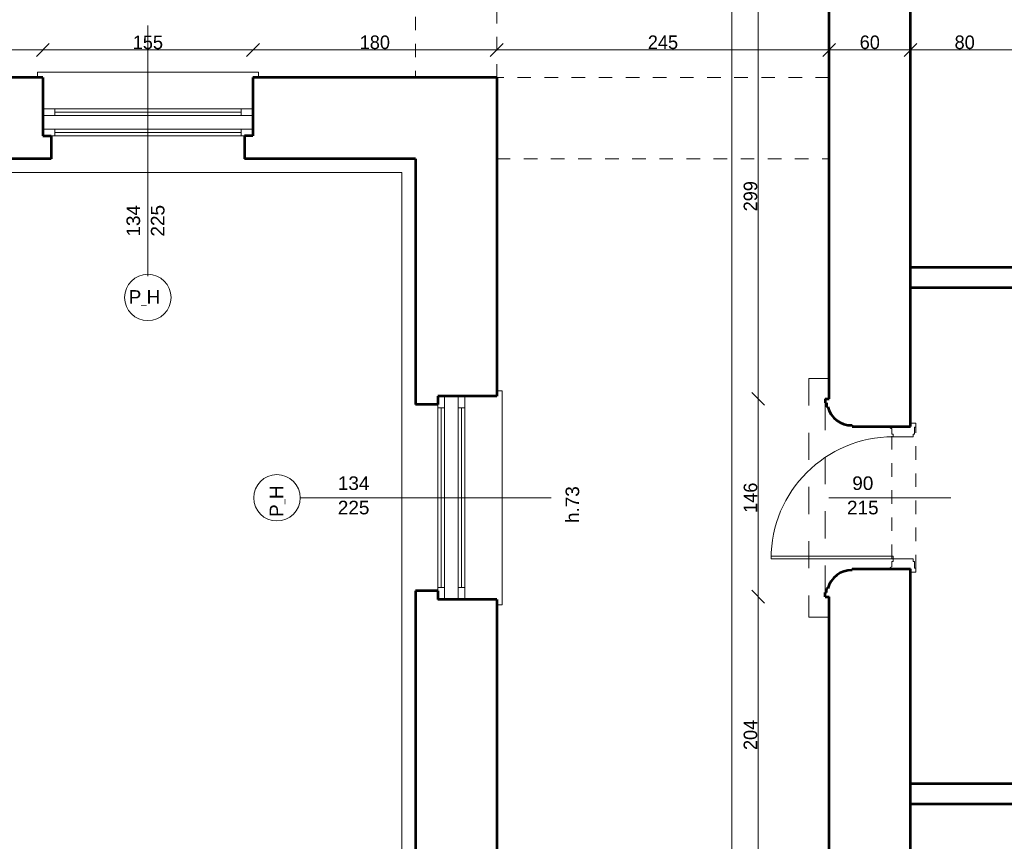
# Model space of a CAD drawing. Header units: inches. Extents: x -21887 to 84279, y -131485 to 67836.
# Tile 247 of 256: x 61329 to 68593, y 46946 to 53008. Entities that reach past the tile are written whole.
import ezdxf

# ---------------------------------------------------------------- set-up
doc = ezdxf.new("R2010")
doc.units = ezdxf.units.IN
doc.header["$MEASUREMENT"] = 0
doc.linetypes.add('Dashed', pattern=[400, 200, -200])
doc.linetypes.add('Dashed copy', pattern=[200, 100, -100])
doc.layers.get('0').update_dxf_attribs({"lineweight": 13})
doc.layers.get('Defpoints').update_dxf_attribs({"lineweight": 13})
for name, color, linetype, lineweight in [('AI_MURY', 7, 'Continuous', 53), ('Dimensioning', 7, 'Continuous', 13), ('DRZWI', 7, 'Continuous', 13), ('dzialowki', 7, 'Continuous', 53)]:
    doc.layers.add(name, color=color, linetype=linetype, lineweight=lineweight)
doc.styles.add('GENERATED_STYLE_7', font='txt')
doc.styles.add('Style-Courier New', font='txt')
doc.dimstyles.new('Dimstyle_4', dxfattribs={"dimtxt": 100, "dimasz": 95, "dimexe": 0, "dimexo": 0, "dimgap": 0.09, "dimtad": 1, "dimdec": 0, "dimlfac": 0.1, "dimzin": 0, "dimdsep": 46, "dimlunit": 5, "dimtxsty": 'GENERATED_STYLE_7', "dimblk": 'ARROWHEAD_6', "dimcen": 0.09, "dimclrd": 161, "dimclre": 161, "dimclrt": 7, "dimadec": 0, "dimazin": 0, "dimtfac": 1, "dimtdec": 0, "dimtmove": 0, "dimatfit": 3, "dimfxl": 0, "dimtolj": 1, "dimtzin": 0, "dimarcsym": 0})
doc.dimstyles.new('Dimstyle_5', dxfattribs={"dimtxt": 100, "dimasz": 95, "dimexe": 0.18, "dimexo": 0, "dimgap": 0.09, "dimtad": 1, "dimtih": 1, "dimtoh": 1, "dimdec": 0, "dimlfac": 0.1, "dimzin": 0, "dimdsep": 46, "dimlunit": 5, "dimtxsty": 'GENERATED_STYLE_7', "dimblk": 'ARROWHEAD_6', "dimcen": 0.09, "dimclrd": 161, "dimclre": 161, "dimclrt": 7, "dimadec": 0, "dimazin": 0, "dimtfac": 1, "dimtdec": 0, "dimtmove": 0, "dimatfit": 3, "dimfxl": 0, "dimtolj": 1, "dimtzin": 0, "dimarcsym": 0})

# ---------------------------------------------------------------- blocks, each defined once
blk = doc.blocks.new('ARROWHEAD_6')
at = {"color": 0, "linetype": 'Continuous'}
for p, q in [((0, 0), (-1, 0)), ((-0.5, -0.5), (0.5, 0.5))]:
    blk.add_line(p, q, dxfattribs=at)
blk = doc.blocks.new('*U325')
at = {"layer": 'Defpoints', "color": 0, "linetype": 'Continuous'}
for p in [(66582.8, 55030.7), (67300.5, 55030.7), (67300.5, 33430.7)]:
    blk.add_point(p, dxfattribs=at)
at = {"layer": 'Dimensioning', "color": 161, "linetype": 'Continuous', "lineweight": -2}
for p, q in [((66583, 55030.7), (66582.8, 55030.7)), ((66582.8, 33525.7), (66582.8, 54935.7)), ((66583, 33430.7), (66582.8, 33430.7))]:
    blk.add_line(p, q, dxfattribs=at)
at = {"layer": 'Dimensioning', "color": 161, "linetype": 'Continuous', "lineweight": -2, "xscale": 95, "yscale": 95, "zscale": 95}
for p, rotation in [((66582.8, 55030.7), 90), ((66582.8, 33430.7), 270)]:
    blk.add_blockref('ARROWHEAD_6', p, dxfattribs=dict(at, rotation=rotation))
at = {"layer": 'Dimensioning', "color": 7, "linetype": 'Continuous', "insert": (66526.5, 44230.7), "char_height": 100, "attachment_point": 5, "rotation": 90, "style": 'GENERATED_STYLE_7'}
blk.add_mtext('2160', dxfattribs=at)
blk = doc.blocks.new('*D2266')
at = {"layer": 'Defpoints'}
for p in [(66582.8, 55030.7), (67300.5, 55030.7), (66582.8, 44230.7), (67300.5, 33430.7)]:
    blk.add_point(p, dxfattribs=at)
at = {"layer": 'Dimensioning', "color": 161, "linetype": 'Continuous'}
blk.add_blockref('*U325', (0, 0), dxfattribs=at)
blk = doc.blocks.new('*U617')
at = {"layer": 'Defpoints', "color": 0, "linetype": 'Continuous'}
for p in [(66776.9, 48750.7), (67300.5, 48750.7), (67300.5, 46710.7)]:
    blk.add_point(p, dxfattribs=at)
at = {"layer": 'Dimensioning', "color": 161, "linetype": 'Continuous', "lineweight": -2}
for p, q in [((66777.1, 48750.7), (66776.9, 48750.7)), ((66776.9, 46805.7), (66776.9, 48655.7)), ((66777.1, 46710.7), (66776.9, 46710.7))]:
    blk.add_line(p, q, dxfattribs=at)
at = {"layer": 'Dimensioning', "color": 161, "linetype": 'Continuous', "lineweight": -2, "xscale": 95, "yscale": 95, "zscale": 95}
for p, rotation in [((66776.9, 48750.7), 90), ((66776.9, 46710.7), 270)]:
    blk.add_blockref('ARROWHEAD_6', p, dxfattribs=dict(at, rotation=rotation))
at = {"layer": 'Dimensioning', "color": 7, "linetype": 'Continuous', "insert": (66720.6, 47730.7), "char_height": 100, "attachment_point": 5, "rotation": 90, "style": 'GENERATED_STYLE_7'}
blk.add_mtext('204', dxfattribs=at)
blk = doc.blocks.new('*D2841')
at = {"layer": 'Defpoints'}
for p in [(66776.9, 48750.7), (67300.5, 48750.7), (66776.9, 47730.7), (67300.5, 46710.7)]:
    blk.add_point(p, dxfattribs=at)
at = {"layer": 'Dimensioning', "color": 161, "linetype": 'Continuous'}
blk.add_blockref('*U617', (0, 0), dxfattribs=at)
blk = doc.blocks.new('*U618')
at = {"layer": 'Defpoints', "color": 0, "linetype": 'Continuous'}
for p in [(66776.9, 50210.7), (67300.5, 50210.7), (67300.5, 48750.7)]:
    blk.add_point(p, dxfattribs=at)
at = {"layer": 'Dimensioning', "color": 161, "linetype": 'Continuous', "lineweight": -2}
for p, q in [((66777.1, 50210.7), (66776.9, 50210.7)), ((66776.9, 48845.7), (66776.9, 50115.7)), ((66777.1, 48750.7), (66776.9, 48750.7))]:
    blk.add_line(p, q, dxfattribs=at)
at = {"layer": 'Dimensioning', "color": 161, "linetype": 'Continuous', "lineweight": -2, "xscale": 95, "yscale": 95, "zscale": 95}
for p, rotation in [((66776.9, 50210.7), 90), ((66776.9, 48750.7), 270)]:
    blk.add_blockref('ARROWHEAD_6', p, dxfattribs=dict(at, rotation=rotation))
at = {"layer": 'Dimensioning', "color": 7, "linetype": 'Continuous', "insert": (66720.6, 49480.7), "char_height": 100, "attachment_point": 5, "rotation": 90, "style": 'GENERATED_STYLE_7'}
blk.add_mtext('146', dxfattribs=at)
blk = doc.blocks.new('*D2842')
at = {"layer": 'Defpoints'}
for p in [(66776.9, 50210.7), (67300.5, 50210.7), (66776.9, 49480.7), (67300.5, 48750.7)]:
    blk.add_point(p, dxfattribs=at)
at = {"layer": 'Dimensioning', "color": 161, "linetype": 'Continuous'}
blk.add_blockref('*U618', (0, 0), dxfattribs=at)
blk = doc.blocks.new('*U619')
at = {"layer": 'Defpoints', "color": 0, "linetype": 'Continuous'}
for p in [(66776.9, 53200.7), (67300.5, 53200.7), (67300.5, 50210.7)]:
    blk.add_point(p, dxfattribs=at)
at = {"layer": 'Dimensioning', "color": 161, "linetype": 'Continuous', "lineweight": -2}
for p, q in [((66777.1, 53200.7), (66776.9, 53200.7)), ((66776.9, 50305.7), (66776.9, 53105.7)), ((66777.1, 50210.7), (66776.9, 50210.7))]:
    blk.add_line(p, q, dxfattribs=at)
at = {"layer": 'Dimensioning', "color": 161, "linetype": 'Continuous', "lineweight": -2, "xscale": 95, "yscale": 95, "zscale": 95}
for p, rotation in [((66776.9, 53200.7), 90), ((66776.9, 50210.7), 270)]:
    blk.add_blockref('ARROWHEAD_6', p, dxfattribs=dict(at, rotation=rotation))
at = {"layer": 'Dimensioning', "color": 7, "linetype": 'Continuous', "insert": (66720.6, 51705.7), "char_height": 100, "attachment_point": 5, "rotation": 90, "style": 'GENERATED_STYLE_7'}
blk.add_mtext('299', dxfattribs=at)
blk = doc.blocks.new('*D2843')
at = {"layer": 'Defpoints'}
for p in [(66776.9, 53200.7), (67300.5, 53200.7), (66776.9, 51705.7), (67300.5, 50210.7)]:
    blk.add_point(p, dxfattribs=at)
at = {"layer": 'Dimensioning', "color": 161, "linetype": 'Continuous'}
blk.add_blockref('*U619', (0, 0), dxfattribs=at)
blk = doc.blocks.new('*U1634')
at = {"layer": 'Defpoints', "color": 0, "linetype": 'Continuous'}
for p in [(61499.5, 52784.8), (59829.5, 52580.7), (61499.5, 52580.7)]:
    blk.add_point(p, dxfattribs=at)
at = {"layer": 'Dimensioning', "color": 161, "linetype": 'Continuous', "lineweight": -2}
for p, q in [((59829.5, 52784.6), (59829.5, 52785)), ((59924.5, 52784.8), (61404.5, 52784.8)), ((61499.5, 52784.6), (61499.5, 52785))]:
    blk.add_line(p, q, dxfattribs=at)
at = {"layer": 'Dimensioning', "color": 161, "linetype": 'Continuous', "lineweight": -2, "xscale": 95, "yscale": 95, "zscale": 95, "rotation": 180}
blk.add_blockref('ARROWHEAD_6', (59829.5, 52784.8), dxfattribs=at)
at = {"layer": 'Dimensioning', "color": 161, "linetype": 'Continuous', "lineweight": -2, "xscale": 95, "yscale": 95, "zscale": 95}
blk.add_blockref('ARROWHEAD_6', (61499.5, 52784.8), dxfattribs=at)
at = {"layer": 'Dimensioning', "color": 7, "linetype": 'Continuous', "insert": (60664.5, 52841.1), "char_height": 100, "attachment_point": 5, "style": 'GENERATED_STYLE_7'}
blk.add_mtext('167', dxfattribs=at)
blk = doc.blocks.new('*D3312')
at = {"layer": 'Defpoints'}
for p in [(60664.5, 52784.8), (61499.5, 52784.8), (59829.5, 52580.7), (61499.5, 52580.7)]:
    blk.add_point(p, dxfattribs=at)
at = {"layer": 'Dimensioning', "color": 161, "linetype": 'Continuous'}
blk.add_blockref('*U1634', (0, 0), dxfattribs=at)
blk = doc.blocks.new('*U1635')
at = {"layer": 'Defpoints', "color": 0, "linetype": 'Continuous'}
for p in [(63049.5, 52784.8), (61499.5, 52580.7), (63049.5, 52580.7)]:
    blk.add_point(p, dxfattribs=at)
at = {"layer": 'Dimensioning', "color": 161, "linetype": 'Continuous', "lineweight": -2}
for p, q in [((61499.5, 52784.6), (61499.5, 52785)), ((61594.5, 52784.8), (62954.5, 52784.8)), ((63049.5, 52784.6), (63049.5, 52785))]:
    blk.add_line(p, q, dxfattribs=at)
at = {"layer": 'Dimensioning', "color": 161, "linetype": 'Continuous', "lineweight": -2, "xscale": 95, "yscale": 95, "zscale": 95, "rotation": 180}
blk.add_blockref('ARROWHEAD_6', (61499.5, 52784.8), dxfattribs=at)
at = {"layer": 'Dimensioning', "color": 161, "linetype": 'Continuous', "lineweight": -2, "xscale": 95, "yscale": 95, "zscale": 95}
blk.add_blockref('ARROWHEAD_6', (63049.5, 52784.8), dxfattribs=at)
at = {"layer": 'Dimensioning', "color": 7, "linetype": 'Continuous', "insert": (62274.5, 52840.5), "char_height": 100, "attachment_point": 5, "style": 'GENERATED_STYLE_7'}
blk.add_mtext('155', dxfattribs=at)
blk = doc.blocks.new('*D3313')
at = {"layer": 'Defpoints'}
for p in [(62274.5, 52784.8), (63049.5, 52784.8), (61499.5, 52580.7), (63049.5, 52580.7)]:
    blk.add_point(p, dxfattribs=at)
at = {"layer": 'Dimensioning', "color": 161, "linetype": 'Continuous'}
blk.add_blockref('*U1635', (0, 0), dxfattribs=at)
blk = doc.blocks.new('*U1636')
at = {"layer": 'Defpoints', "color": 0, "linetype": 'Continuous'}
for p in [(64848.4, 52784.8), (63049.5, 52580.7), (64848.4, 52580.7)]:
    blk.add_point(p, dxfattribs=at)
at = {"layer": 'Dimensioning', "color": 161, "linetype": 'Continuous', "lineweight": -2}
for p, q in [((63049.5, 52784.6), (63049.5, 52785)), ((63144.5, 52784.8), (64753.4, 52784.8)), ((64848.4, 52784.6), (64848.4, 52785))]:
    blk.add_line(p, q, dxfattribs=at)
at = {"layer": 'Dimensioning', "color": 161, "linetype": 'Continuous', "lineweight": -2, "xscale": 95, "yscale": 95, "zscale": 95, "rotation": 180}
blk.add_blockref('ARROWHEAD_6', (63049.5, 52784.8), dxfattribs=at)
at = {"layer": 'Dimensioning', "color": 161, "linetype": 'Continuous', "lineweight": -2, "xscale": 95, "yscale": 95, "zscale": 95}
blk.add_blockref('ARROWHEAD_6', (64848.4, 52784.8), dxfattribs=at)
at = {"layer": 'Dimensioning', "color": 7, "linetype": 'Continuous', "insert": (63948.9, 52841.1), "char_height": 100, "attachment_point": 5, "style": 'GENERATED_STYLE_7'}
blk.add_mtext('180', dxfattribs=at)
blk = doc.blocks.new('*D3314')
at = {"layer": 'Defpoints'}
for p in [(63948.9, 52784.8), (64848.4, 52784.8), (63049.5, 52580.7), (64848.4, 52580.7)]:
    blk.add_point(p, dxfattribs=at)
at = {"layer": 'Dimensioning', "color": 161, "linetype": 'Continuous'}
blk.add_blockref('*U1636', (0, 0), dxfattribs=at)
blk = doc.blocks.new('*U1637')
at = {"layer": 'Defpoints', "color": 0, "linetype": 'Continuous'}
for p in [(67300.5, 52784.8), (64848.4, 52580.7), (67300.5, 52580.7)]:
    blk.add_point(p, dxfattribs=at)
at = {"layer": 'Dimensioning', "color": 161, "linetype": 'Continuous', "lineweight": -2}
for p, q in [((64848.4, 52784.6), (64848.4, 52785)), ((64943.4, 52784.8), (67205.5, 52784.8)), ((67300.5, 52784.6), (67300.5, 52785))]:
    blk.add_line(p, q, dxfattribs=at)
at = {"layer": 'Dimensioning', "color": 161, "linetype": 'Continuous', "lineweight": -2, "xscale": 95, "yscale": 95, "zscale": 95, "rotation": 180}
blk.add_blockref('ARROWHEAD_6', (64848.4, 52784.8), dxfattribs=at)
at = {"layer": 'Dimensioning', "color": 161, "linetype": 'Continuous', "lineweight": -2, "xscale": 95, "yscale": 95, "zscale": 95}
blk.add_blockref('ARROWHEAD_6', (67300.5, 52784.8), dxfattribs=at)
at = {"layer": 'Dimensioning', "color": 7, "linetype": 'Continuous', "insert": (66074.5, 52841.1), "char_height": 100, "attachment_point": 5, "style": 'GENERATED_STYLE_7'}
blk.add_mtext('245', dxfattribs=at)
blk = doc.blocks.new('*D3315')
at = {"layer": 'Defpoints'}
for p in [(66074.5, 52784.8), (67300.5, 52784.8), (64848.4, 52580.7), (67300.5, 52580.7)]:
    blk.add_point(p, dxfattribs=at)
at = {"layer": 'Dimensioning', "color": 161, "linetype": 'Continuous'}
blk.add_blockref('*U1637', (0, 0), dxfattribs=at)
blk = doc.blocks.new('*U1638')
at = {"layer": 'Defpoints', "color": 0, "linetype": 'Continuous'}
for p in [(67900.5, 52784.8), (67900.5, 52597.1), (67300.5, 52580.7)]:
    blk.add_point(p, dxfattribs=at)
at = {"layer": 'Dimensioning', "color": 161, "linetype": 'Continuous', "lineweight": -2}
for p, q in [((67300.5, 52784.6), (67300.5, 52785)), ((67395.5, 52784.8), (67805.5, 52784.8)), ((67900.5, 52784.6), (67900.5, 52785))]:
    blk.add_line(p, q, dxfattribs=at)
at = {"layer": 'Dimensioning', "color": 161, "linetype": 'Continuous', "lineweight": -2, "xscale": 95, "yscale": 95, "zscale": 95, "rotation": 180}
blk.add_blockref('ARROWHEAD_6', (67300.5, 52784.8), dxfattribs=at)
at = {"layer": 'Dimensioning', "color": 161, "linetype": 'Continuous', "lineweight": -2, "xscale": 95, "yscale": 95, "zscale": 95}
blk.add_blockref('ARROWHEAD_6', (67900.5, 52784.8), dxfattribs=at)
at = {"layer": 'Dimensioning', "color": 7, "linetype": 'Continuous', "insert": (67600.5, 52841.1), "char_height": 100, "attachment_point": 5, "style": 'GENERATED_STYLE_7'}
blk.add_mtext('60', dxfattribs=at)
blk = doc.blocks.new('*D3316')
at = {"layer": 'Defpoints'}
for p in [(67600.5, 52784.8), (67900.5, 52784.8), (67900.5, 52597.1), (67300.5, 52580.7)]:
    blk.add_point(p, dxfattribs=at)
at = {"layer": 'Dimensioning', "color": 161, "linetype": 'Continuous'}
blk.add_blockref('*U1638', (0, 0), dxfattribs=at)
blk = doc.blocks.new('*U1639')
at = {"layer": 'Defpoints', "color": 0, "linetype": 'Continuous'}
for p in [(68700.5, 52784.8), (67900.5, 52597.1), (68700.5, 51180.7)]:
    blk.add_point(p, dxfattribs=at)
at = {"layer": 'Dimensioning', "color": 161, "linetype": 'Continuous', "lineweight": -2}
for p, q in [((67900.5, 52784.6), (67900.5, 52785)), ((67995.5, 52784.8), (68605.5, 52784.8)), ((68700.5, 52784.6), (68700.5, 52785))]:
    blk.add_line(p, q, dxfattribs=at)
at = {"layer": 'Dimensioning', "color": 161, "linetype": 'Continuous', "lineweight": -2, "xscale": 95, "yscale": 95, "zscale": 95, "rotation": 180}
blk.add_blockref('ARROWHEAD_6', (67900.5, 52784.8), dxfattribs=at)
at = {"layer": 'Dimensioning', "color": 161, "linetype": 'Continuous', "lineweight": -2, "xscale": 95, "yscale": 95, "zscale": 95}
blk.add_blockref('ARROWHEAD_6', (68700.5, 52784.8), dxfattribs=at)
at = {"layer": 'Dimensioning', "color": 7, "linetype": 'Continuous', "insert": (68300.5, 52841.1), "char_height": 100, "attachment_point": 5, "style": 'GENERATED_STYLE_7'}
blk.add_mtext('80', dxfattribs=at)
blk = doc.blocks.new('*D3317')
at = {"layer": 'Defpoints'}
for p in [(68300.5, 52784.8), (68700.5, 52784.8), (67900.5, 52597.1), (68700.5, 51180.7)]:
    blk.add_point(p, dxfattribs=at)
at = {"layer": 'Dimensioning', "color": 161, "linetype": 'Continuous'}
blk.add_blockref('*U1639', (0, 0), dxfattribs=at)

msp = doc.modelspace()

# ---------------------------------------------------------------- linework, layer by layer
at = {"layer": 'AI_MURY', "color": 7, "linetype": 'Continuous'}
for p, q in [((67900.5, 50005.7), (67900.5, 53405.7)), ((67300.5, 50210.7), (67300.5, 53200.7)), ((61499.5, 52580.7), (59829.5, 52580.7)), ((61499.5, 52580.7), (61499.5, 52150.7)), ((63049.5, 52580.7), (63049.5, 52150.7)), ((64848.4, 52580.7), (63049.5, 52580.7)), ((64848.4, 52580.7), (64848.4, 50230.7)), ((61499.5, 52150.7), (61562, 52150.7)), ((61562, 52150.7), (61562, 51980.7)), ((63049.5, 52150.7), (62987, 52150.7)), ((62987, 52150.7), (62987, 51980.7)), ((61562, 51980.7), (59767, 51980.7)), ((64248.4, 51980.7), (62987, 51980.7)), ((64248.4, 51980.7), (64248.4, 50168.2)), ((64848.4, 50230.7), (64413.4, 50230.7)), ((64413.4, 50230.7), (64413.4, 50168.2)), ((67270.5, 50210.7), (67300.5, 50210.7)), ((67270.5, 50210.7), (67270.5, 50180.7)), ((64413.4, 50168.2), (64248.4, 50168.2)), ((67280.5, 50180.7), (67270.5, 50180.7)), ((67280.5, 50180.7), (67280.5, 50150.7)), ((67290.5, 50150.7), (67280.5, 50150.7)), ((67470.5, 50005.7), (67470.5, 50015.7)), ((67470.5, 50005.7), (67900.5, 50005.7)), ((67470.5, 48955.7), (67470.5, 48945.7)), ((67470.5, 48955.7), (67900.5, 48955.7)), ((67900.5, 46505.7), (67900.5, 48955.7)), ((64413.4, 48793.2), (64248.4, 48793.2)), ((64248.4, 48793.2), (64248.4, 46668.2)), ((64413.4, 48793.2), (64413.4, 48730.7)), ((67280.5, 48780.7), (67270.5, 48780.7)), ((67270.5, 48750.7), (67270.5, 48780.7)), ((67270.5, 48750.7), (67300.5, 48750.7)), ((67290.5, 48810.7), (67280.5, 48810.7)), ((67280.5, 48780.7), (67280.5, 48810.7)), ((67300.5, 46710.7), (67300.5, 48750.7)), ((64848.4, 48730.7), (64413.4, 48730.7)), ((64848.4, 48730.7), (64848.4, 46730.7))]:
    msp.add_line(p, q, dxfattribs=at)
for centre, start, end in [((67465.1, 50195.7), 194.44004, 271.72608), ((67465.1, 48765.8), 88.27392, 165.55996)]:
    msp.add_arc(centre, 180, start, end, dxfattribs=at)
at = {"layer": 'DRZWI', "color": 7, "linetype": 'Dashed copy'}
for p, q in [((64248.4, 55030.7), (64248.4, 52580.7)), ((64848.4, 52580.7), (64848.4, 55030.7)), ((67300.5, 52580.7), (64848.4, 52580.7)), ((64848.4, 51980.7), (67300.5, 51980.7))]:
    msp.add_line(p, q, dxfattribs=at)
at = {"layer": 'DRZWI', "color": 220, "linetype": 'Continuous'}
for p, q in [((62274.5, 51115.3), (62274.5, 52966.1)), ((61587, 52350.7), (61499.5, 52350.7)), ((61587, 52350.7), (61587, 52300.7)), ((61587, 52350.7), (62962, 52350.7)), ((61587, 52325.7), (62962, 52325.7)), ((62962, 52350.7), (63049.5, 52350.7)), ((62962, 52350.7), (62962, 52300.7)), ((61587, 52300.7), (61499.5, 52300.7)), ((61587, 52300.7), (62962, 52300.7)), ((62962, 52300.7), (63049.5, 52300.7)), ((61587, 52200.7), (61499.5, 52200.7)), ((61587, 52200.7), (61587, 52150.7)), ((61587, 52200.7), (62962, 52200.7)), ((61587, 52175.7), (62962, 52175.7)), ((62962, 52200.7), (63049.5, 52200.7)), ((62962, 52200.7), (62962, 52150.7)), ((61587, 52150.7), (61562, 52150.7)), ((61587, 52150.7), (62962, 52150.7)), ((62962, 52150.7), (62987, 52150.7)), ((64463.4, 50143.2), (64463.4, 50230.7)), ((64563.4, 50143.2), (64563.4, 50230.7)), ((64613.4, 50143.2), (64613.4, 50230.7)), ((64413.4, 50143.2), (64413.4, 50168.2)), ((64463.4, 50143.2), (64413.4, 50143.2)), ((64413.4, 50143.2), (64413.4, 48818.2)), ((64438.4, 50143.2), (64438.4, 48818.2)), ((64463.4, 50143.2), (64463.4, 48818.2)), ((64613.4, 50143.2), (64563.4, 50143.2)), ((64563.4, 50143.2), (64563.4, 48818.2)), ((64588.4, 50143.2), (64588.4, 48818.2)), ((64613.4, 50143.2), (64613.4, 48818.2)), ((63398, 49480.7), (65248.8, 49480.7)), ((64463.4, 48818.2), (64413.4, 48818.2)), ((64413.4, 48818.2), (64413.4, 48793.2)), ((64463.4, 48818.2), (64463.4, 48730.7)), ((64563.4, 48818.2), (64563.4, 48730.7)), ((64613.4, 48818.2), (64563.4, 48818.2)), ((64613.4, 48818.2), (64613.4, 48730.7))]:
    msp.add_line(p, q, dxfattribs=at)
at = {"layer": 'DRZWI', "color": 251, "linetype": 'Continuous'}
for p, q in [((61459.5, 52620.7), (63089.5, 52620.7)), ((61459.5, 52580.7), (61459.5, 52620.7)), ((63089.5, 52580.7), (63089.5, 52620.7)), ((64148.4, 51880.7), (57180.5, 51880.7)), ((64148.4, 40080.7), (64148.4, 51880.7)), ((64848.4, 50270.7), (64888.4, 50270.7)), ((64888.4, 50270.7), (64888.4, 48690.7)), ((64848.4, 48690.7), (64888.4, 48690.7))]:
    msp.add_line(p, q, dxfattribs=at)
at = {"layer": 'DRZWI', "color": 49, "linetype": 'Dashed'}
for p, q in [((67150.5, 50360.7), (67150.5, 48600.7)), ((67300.5, 50360.7), (67150.5, 50360.7)), ((67300.5, 48600.7), (67150.5, 48600.7))]:
    msp.add_line(p, q, dxfattribs=at)
at = {"layer": 'DRZWI', "color": 7, "linetype": 'Dashed'}
msp.add_line((67270.5, 50180.7), (67270.5, 48780.7), dxfattribs=at)
at = {"layer": 'DRZWI', "color": 5, "linetype": 'Continuous'}
for p, q in [((67762, 49950.7), (67762, 49990.7)), ((67940.5, 50030.7), (67900.5, 50030.7)), ((67930.5, 49950.7), (67930.5, 50000.7)), ((67940.5, 50000.7), (67930.5, 50000.7)), ((67940.5, 50000.7), (67940.5, 50030.7)), ((67762, 49950.7), (67772, 49950.7)), ((67772, 49950.7), (67772, 49930.7)), ((67772, 49930.7), (67920.5, 49930.7)), ((67920.5, 49950.7), (67920.5, 49930.7)), ((67930.5, 49950.7), (67920.5, 49950.7)), ((67298.8, 49480.7), (68198.8, 49480.7)), ((66872, 49050.7), (67772, 49050.7)), ((66872, 49050.7), (66872, 49030.7)), ((67772, 49050.7), (67772, 49030.7)), ((66872, 49030.7), (67772, 49030.7)), ((67762, 49010.7), (67772, 49010.7)), ((67762, 49010.7), (67762, 48970.7)), ((67772, 49030.7), (67920.5, 49030.7)), ((67772, 49010.7), (67772, 49030.7)), ((67920.5, 49010.7), (67920.5, 49030.7)), ((67930.5, 49010.7), (67920.5, 49010.7)), ((67930.5, 49010.7), (67930.5, 48960.7)), ((67940.5, 48960.7), (67930.5, 48960.7)), ((67940.5, 48960.7), (67940.5, 48930.7)), ((67940.5, 48930.7), (67900.5, 48930.7))]:
    msp.add_line(p, q, dxfattribs=at)
at = {"layer": 'DRZWI', "color": 5, "linetype": 'Dashed copy'}
for p, q in [((67940.5, 48960.7), (67940.5, 50000.7)), ((67762, 49035.7), (67762, 49950.7))]:
    msp.add_line(p, q, dxfattribs=at)
at = {"layer": 'DRZWI', "color": 220, "linetype": 'Continuous'}
for centre in [(62274.4, 50959), (63226.7, 49480.6)]:
    msp.add_circle(centre, 171.3, dxfattribs=at)
at = {"layer": 'DRZWI', "color": 7, "linetype": 'Continuous'}
for centre, radius, start, end in [((67762, 50005.7), 15, 180, 270), ((67772, 49030.7), 900, 90, 180), ((67762, 48955.7), 15, 90, 180)]:
    msp.add_arc(centre, radius, start, end, dxfattribs=at)
at = {"layer": 'dzialowki', "color": 12, "linetype": 'Continuous'}
for p, q in [((68780.5, 51180.7), (67900.5, 51180.7)), ((68780.5, 51030.7), (67900.5, 51030.7)), ((68780.5, 47370.7), (67900.5, 47370.7)), ((68780.5, 47220.7), (67900.5, 47220.7))]:
    msp.add_line(p, q, dxfattribs=at)

# ---------------------------------------------------------------- texts
at = {"layer": 'DRZWI', "color": 220, "insert": (62116.9, 51408.2), "char_height": 100, "width": 355.178, "attachment_point": 1, "rotation": 90, "line_spacing_factor": 1.079165, "style": 'GENERATED_STYLE_7'}
msp.add_mtext('\\fArial|b0|i0|c238|p39;134\\P225', dxfattribs=at)
at = {"layer": 'DRZWI', "color": 220, "insert": (62132.8, 51012.6), "char_height": 100, "width": 460.117, "attachment_point": 1, "style": 'GENERATED_STYLE_7'}
msp.add_mtext('\\fArial|b0|i0|c238|p39;P\\H50.000000;_\\H100.000000;H', dxfattribs=at)
at = {"layer": 'DRZWI', "color": 220, "insert": (63675.9, 49638.3), "char_height": 100, "width": 355.178, "attachment_point": 1, "line_spacing_factor": 1.079165, "style": 'GENERATED_STYLE_7'}
msp.add_mtext('\\fArial|b0|i0|c238|p39;134\\P225', dxfattribs=at)
at = {"layer": 'DRZWI', "color": 5, "insert": (67548.9, 49638.3), "char_height": 100, "width": 704.483, "attachment_point": 2, "line_spacing_factor": 1.079165, "style": 'GENERATED_STYLE_7'}
msp.add_mtext('\\fArial|b0|i0|c238|p39;90\\P215', dxfattribs=at)
at = {"layer": 'DRZWI', "color": 220, "char_height": 100, "attachment_point": 1, "rotation": 90, "style": 'GENERATED_STYLE_7'}
for s, insert, width in [('\\fArial|b0|i0|c238|p39;P\\H50.000000;_\\H100.000000;H', (63173.2, 49339.1), 460.117), ('\\fArial|b0|i0|c238|p39;h.73', (65356.1, 49294), 460.863)]:
    msp.add_mtext(s, dxfattribs=dict(at, insert=insert, width=width))

# ---------------------------------------------------------------- dimensions: what is measured, and where the dimension line sits
at = {"layer": 'Dimensioning', "color": 161, "linetype": 'Continuous'}
for base, p1, p2, picture, middle in [((66582.8, 55030.7), (67300.5, 33430.7), (67300.5, 55030.7), '*D2266', (66582.8, 44230.7)), ((66776.9, 53200.7), (67300.5, 50210.7), (67300.5, 53200.7), '*D2843', (66776.9, 51705.7)), ((66776.9, 50210.7), (67300.5, 48750.7), (67300.5, 50210.7), '*D2842', (66776.9, 49480.7)), ((66776.9, 48750.7), (67300.5, 46710.7), (67300.5, 48750.7), '*D2841', (66776.9, 47730.7))]:
    dim = msp.add_linear_dim(base=base, p1=p1, p2=p2, angle=90, dimstyle='Dimstyle_4', override={"dimtxsty": 'Style-Courier New', "dimclrd": 0, "dimclre": 161, "dimlwe": 0}, dxfattribs=at)
    dim.commit()
    dim.dimension.update_dxf_attribs({"geometry": picture, "text_midpoint": middle, "dimtype": 128})
for base, p1, p2, picture, middle in [((61499.5, 52784.8), (59829.5, 52580.7), (61499.5, 52580.7), '*D3312', (60664.5, 52784.8)), ((63049.5, 52784.8), (61499.5, 52580.7), (63049.5, 52580.7), '*D3313', (62274.5, 52784.8)), ((64848.4, 52784.8), (63049.5, 52580.7), (64848.4, 52580.7), '*D3314', (63948.9, 52784.8)), ((67300.5, 52784.8), (64848.4, 52580.7), (67300.5, 52580.7), '*D3315', (66074.5, 52784.8)), ((67900.5, 52784.8), (67300.5, 52580.7), (67900.5, 52597.1), '*D3316', (67600.5, 52784.8)), ((68700.5, 52784.8), (67900.5, 52597.1), (68700.5, 51180.7), '*D3317', (68300.5, 52784.8))]:
    dim = msp.add_linear_dim(base=base, p1=p1, p2=p2, dimstyle='Dimstyle_5', override={"dimtxsty": 'Style-Courier New', "dimclrd": 0, "dimclre": 161, "dimlwe": 0}, dxfattribs=at)
    dim.commit()
    dim.dimension.update_dxf_attribs({"geometry": picture, "text_midpoint": middle, "dimtype": 128})

doc.saveas('drawing.dxf')
